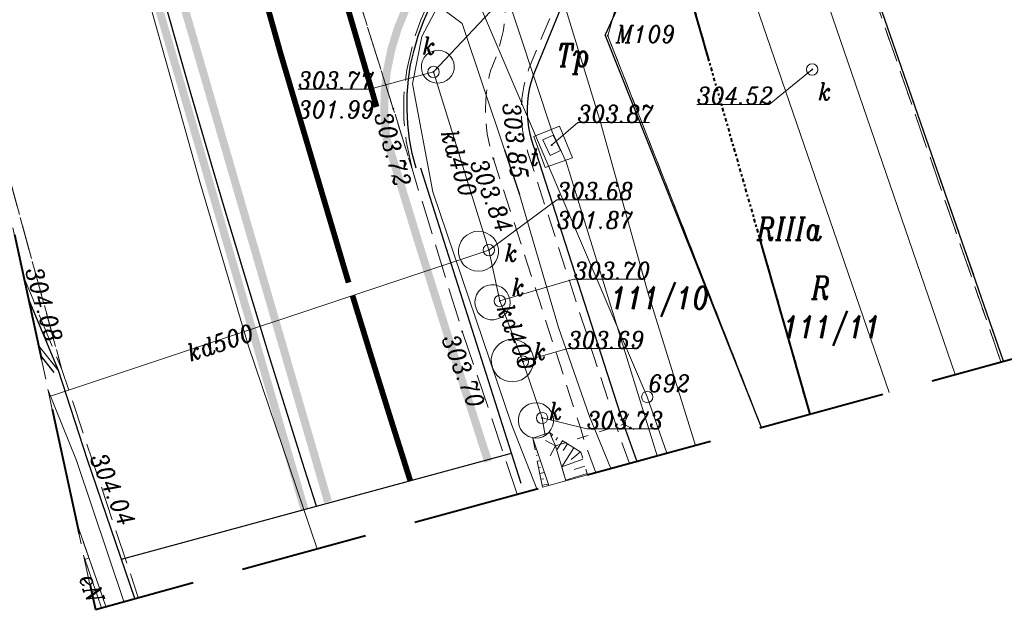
# Model space of a CAD drawing. Extents: x 779 to 3668, y -1329 to 9570.
# Tile 51 of 106: x 2166 to 2209, y -392 to -366. Entities that reach past the tile are written whole.
import ezdxf

# ---------------------------------------------------------------- set-up
doc = ezdxf.new("R2010")
doc.units = 0
for name, pattern in [('0.5_0.5', [1, 0.5, -0.5]), ('1.5_0.5', [2, 1.5, -0.5]), ('ACAD_ISO03W100', [30, 12, -18]), ('CIĄGłA', [0]), ('DGN Style 3', [7.83309, 5.595065, -2.238026]), ('DGN Style 4', [0.3202, 0.16, -0.08, 0.0002, -0.08]), ('ib05_500', [1, 0.5, -0.5]), ('mz1.0_0.5', [1.5, 1, -0.5]), ('mz1.25_0.5', [1.75, 1.25, -0.5])]:
    doc.linetypes.add(name, pattern=pattern)
for name, color, linetype, lineweight in [('000 Inne (niezydentyfikowane)', 7, 'Continuous', 0), ('202-punkt graniczny', 7, 'Continuous', 0), ('202-punkt graniczny-Atr103', 7, 'Continuous', 0), ('203-punkt graniczny', 7, 'Continuous', 0), ('203-punkt graniczny-Atr103', 7, 'Continuous', 0), ('209-oznaczenie konturu klasyfikacyjnego', 7, 'Continuous', 0), ('210-oznaczenie konturu użytku gruntowego', 7, 'Continuous', 0), ('211-numer działki ewidencyjnej', 7, 'Continuous', 0), ('217-kontur klasyfikacyjny', 7, 'Continuous', 0), ('218-kontur użytku gruntowego', 7, 'Continuous', 0), ('219-działka ewidencyjna', 7, 'Continuous', 0), ('bariera drogowa ochronna (linia)', 7, 'Continuous', 0), ('chodnik (powierzchnia)', 7, 'Continuous', 0), ('jezdnia (powierzchnia)', 7, 'Continuous', 0), ('kanał technologiczny (linia)', 7, 'Continuous', 0), ('komora podziemna - przewód kanalizacyjny (powierzchnia)-SK', 7, 'Continuous', 0), ('komora podziemna - przewód telekomunikacyjny (powierzchnia)-ST', 7, 'Continuous', 0), ('krawężnik (linia)', 7, 'Continuous', 0), ('MPZP', 7, 'Continuous', 0), ('ogrodzenie trwałe (linia)', 7, 'Continuous', 0), ('plac (powierzchnia)', 7, 'Continuous', 0), ('przepust (linia)', 7, 'Continuous', 0), ('przepust (linia) - symbol', 7, 'Continuous', 0), ('przewód elektroenergetyczny (linia)-SEPOD', 7, 'Continuous', 0), ('przewód elektroenergetyczny (linia)-SEPOD-Atr1', 7, 'Continuous', 0), ('przewód gazowy (linia)-SG', 7, 'Continuous', 0), ('przewód kanalizacyjny (linia)-SK', 7, 'Continuous', 0), ('przewód kanalizacyjny (linia)-SK-Atr1', 7, 'Continuous', 0), ('punkt o określonej wysokości (sieć kanalizacyjna)-SK', 7, 'Continuous', 0), ('punkt o określonej wysokości (sieć kanalizacyjna)-SK-Atr2', 7, 'Continuous', 0), ('punkt o określonej wysokości (sieć kanalizacyjna)-SK-Atr3', 7, 'Continuous', 0), ('punkt o określonej wysokości (sieć telekomunikacyjna)-ST', 7, 'Continuous', 0), ('punkt o określonej wysokości (sieć telekomunikacyjna)-ST-Atr2', 7, 'Continuous', 0), ('punkt wysokościowy sztuczny', 7, 'Continuous', 0), ('punkt wysokościowy sztuczny-Atr2', 7, 'Continuous', 0), ('rura ochronna - przewód elektroenergetyczny (linia)-SE', 7, 'Continuous', 0), ('rów przydrożny (powierzchnia)', 7, 'Continuous', 0), ('skarpa nieumocniona (powierzchnia)', 7, 'Continuous', 0), ('właz okrągły - siec kanalizacyjna (punkt)-SK', 7, 'Continuous', 0), ('właz okrągły - siec kanalizacyjna (punkt)-SK-Atr17', 7, 'Continuous', 0), ('właz prostokątny - siec telekomunikacyjna (punkt)-STPOD', 7, 'Continuous', 0), ('właz prostokątny - siec telekomunikacyjna (punkt)-STPOD-Atr17', 7, 'Continuous', 0), ('Y_OZN_POZ', 251, 'Continuous', 5), ('Zakres', 7, 'Continuous', 0), ('zbiornik - przewód kanalizacyjny (powierzchnia)-SK', 7, 'Continuous', 0)]:
    doc.layers.add(name, color=color, linetype=linetype, lineweight=lineweight)
doc.styles.get("Standard").update_dxf_attribs({"font": 'arial.ttf'})
doc.linetypes.add('902-500', pattern='A,3.75,[24,dgnlstyle-geo-mz.shx,S=0.002786,R=0,X=0,Y=0],3.75', length=7.5)
doc.linetypes.add('KTOK01-500', pattern='A,1.75,[13,dgnlstyle-rozp_2013.shx,S=0.002778,R=0,X=0,Y=0],1.75', length=3.5)

# ---------------------------------------------------------------- blocks, each defined once
blk = doc.blocks.new('202')
at = {"color": 0, "linetype": 'Continuous', "lineweight": -2, "ltscale": 10}
blk.add_circle((0, 0), 2.5, dxfattribs=at)
blk = doc.blocks.new('203')
at = {"linetype": 'Continuous', "lineweight": -2, "ltscale": 10}
h = blk.add_hatch(color=0, dxfattribs=at)
edge = h.paths.add_edge_path()
edge.add_arc((0, 0), 0.45, 0, 360)
blk = doc.blocks.new('US22')
at = {"color": 0, "linetype": 'Continuous', "lineweight": -2, "ltscale": 10}
blk.add_circle((0, 0), 2.5, dxfattribs=at)
blk = doc.blocks.new('PW01_1')
at = {"linetype": 'Continuous', "lineweight": 13, "ltscale": 10}
h = blk.add_hatch(color=0, dxfattribs=at)
edge = h.paths.add_edge_path()
edge.add_arc((0, 0), 0.45, 0, 360)
blk = doc.blocks.new('PW02')
at = {"linetype": 'Continuous', "lineweight": 13, "ltscale": 10}
h = blk.add_hatch(color=0, dxfattribs=at)
edge = h.paths.add_edge_path()
edge.add_arc((0, 0), 0.45, 0, 360)
blk = doc.blocks.new('US22B')
at = {"color": 0, "linetype": 'Continuous', "lineweight": -2, "ltscale": 10, "flags": 128}
blk.add_lwpolyline([(-3.75, -2.5), (3.75, -2.5), (3.75, 2.5), (-3.75, 2.5), (-3.75, -2.5)], close=True, dxfattribs=at)
blk = doc.blocks.new('PW01')
at = {"linetype": 'Continuous', "lineweight": 13, "ltscale": 10}
h = blk.add_hatch(color=0, dxfattribs=at)
edge = h.paths.add_edge_path()
edge.add_arc((0, 0), 0.45, 0, 360)
blk = doc.blocks.new('IB05')
at = {"color": 0, "linetype": 'Continuous', "lineweight": -2, "ltscale": 10}
for q in [(3.54, 3.54), (3.54, -3.54)]:
    blk.add_line((0, 0), q, dxfattribs=at)
blk = doc.blocks.new('PZT MDCP podkład')
at = {"layer": '000 Inne (niezydentyfikowane)', "color": 8, "linetype": 'Continuous', "lineweight": 13, "flags": 128}
for points in [[(2123.116, -14.824), (2123.066, -14.914)], [(2123.336, -14.964), (2123.266, -15.074)], [(2123.556, -15.104), (2123.306, -15.504)], [(2122.356, -15.484), (2122.416, -15.474)], [(2124.056, -15.414), (2123.526, -16.244)], [(2123.776, -15.234), (2123.596, -15.534)], [(2122.406, -15.744), (2122.456, -15.734)], [(2124.456, -15.904), (2123.526, -16.244)], [(2124.356, -15.594), (2123.936, -15.924)], [(2122.456, -16.004), (2122.596, -15.984)], [(2122.506, -16.274), (2122.596, -16.254)], [(2124.546, -16.224), (2124.076, -16.364)], [(2122.556, -16.534), (2122.766, -16.494)], [(2122.616, -16.794), (2122.736, -16.774)], [(2124.646, -16.544), (2123.696, -16.824)], [(2122.666, -17.054), (2122.946, -17.004)], [(2102.336, -18.904), (2102.313, -18.912)], [(2102.806, -20.244), (2102.615, -20.311)], [(2103.286, -21.604), (2102.922, -21.731)]]:
    blk.add_lwpolyline(points, dxfattribs=at)
at = {"layer": '217-kontur klasyfikacyjny', "color": 8, "linetype": '1.5_0.5', "lineweight": 13, "flags": 128}
for points in [[(2142.778, -11.648), (2136.086, 7.676)], [(2125.546, 2.656), (2132.284, -14.515)]]:
    blk.add_lwpolyline(points, dxfattribs=at)
at = {"layer": '218-kontur użytku gruntowego', "color": 8, "linetype": '0.5_0.5', "lineweight": 13, "flags": 128}
for points in [[(2136.086, 7.676), (2142.778, -11.648)], [(2142.778, -11.648), (2136.086, 7.676)], [(2125.546, 2.656), (2132.284, -14.515)], [(2132.284, -14.515), (2125.546, 2.656)]]:
    blk.add_lwpolyline(points, dxfattribs=at)
at = {"layer": '219-działka ewidencyjna', "color": 8, "linetype": 'Continuous', "lineweight": 13, "flags": 128}
for points in [[(2127.576, 9.996), (2125.546, 2.656)], [(2127.276, -13.184), (2119.286, 5.546)], [(2125.546, 2.656), (2132.284, -14.515)], [(2128.13, -15.65), (2127.276, -13.184)]]:
    blk.add_lwpolyline(points, dxfattribs=at)
at = {"layer": 'bariera drogowa ochronna (linia)', "color": 8, "linetype": 'KTOK01-500', "lineweight": 13, "flags": 128}
for points in [[(2084.646, 103.156), (2086.306, 94.146), (2088.056, 84.786), (2089.946, 74.546), (2091.886, 64.626), (2093.806, 54.736), (2095.766, 44.856), (2097.796, 35.206), (2099.926, 25.496), (2102.236, 15.946), (2104.896, 6.146), (2107.666, -3.744), (2109.796, -10.954), (2112.814, -19.835)], [(2101.004, -12.849), (2102.266, -15.964), (2104.33, -22.154)]]:
    blk.add_lwpolyline(points, dxfattribs=at)
at = {"layer": 'chodnik (powierzchnia)', "color": 8, "linetype": 'mz1.0_0.5', "lineweight": 13, "flags": 128}
blk.add_lwpolyline([(2125.018, -16.5), (2126.496, -16.097), (2125.996, -14.704), (2125.816, -14.124), (2122.056, -2.504), (2121.976, -2.244), (2121.906, -1.984), (2121.856, -1.714), (2121.806, -1.454), (2121.776, -1.184), (2121.766, -0.914), (2121.756, -0.644), (2121.766, -0.374), (2121.786, -0.104), (2121.826, 0.166), (2121.866, 0.436), (2121.926, 0.696), (2122.006, 0.956), (2122.086, 1.216), (2124.446, 6.886), (2124.266, 7.396), (2123.606, 8.936), (2123.156, 8.786), (2122.706, 8.616), (2122.276, 8.426), (2121.846, 8.216), (2121.436, 7.976), (2121.036, 7.726), (2120.646, 7.446), (2120.276, 7.146), (2120.106, 7.006), (2120.236, 6.756), (2120.366, 6.506), (2120.476, 6.256), (2120.576, 5.996), (2120.676, 5.736), (2120.756, 5.466), (2120.826, 5.196), (2120.886, 4.926), (2120.946, 4.646), (2120.986, 4.376), (2121.016, 4.096), (2121.036, 3.816), (2121.046, 3.536), (2121.026, 3.366), (2121.006, 3.186), (2120.986, 3.016), (2120.956, 2.836), (2120.916, 2.666), (2120.876, 2.496), (2120.836, 2.326), (2120.786, 2.156), (2120.736, 1.986), (2120.686, 1.816), (2120.626, 1.656), (2120.556, 1.486), (2120.486, 1.326), (2120.416, 1.166), (2120.346, 0.896), (2120.296, 0.616), (2120.246, 0.336), (2120.216, 0.056), (2120.196, -0.234), (2120.186, -0.514), (2120.186, -0.794), (2120.206, -1.084), (2120.226, -1.364), (2120.266, -1.644), (2120.316, -1.924), (2120.376, -2.204), (2120.456, -2.474), (2120.536, -2.744), (2124.376, -14.624), (2124.556, -15.224), (2125.018, -16.5)], close=True, dxfattribs=at)
at = {"layer": 'jezdnia (powierzchnia)', "color": 8, "linetype": '1.5_0.5', "lineweight": 13, "flags": 128}
for points in [[(2121.58, -17.44), (2121.58, -17.44), (2119.166, -10.314), (2116.966, -3.184), (2116.146, -0.544), (2113.326, 8.386), (2110.936, 17.476), (2110.246, 19.936), (2110.076, 20.316), (2109.986, 20.546), (2109.896, 20.776), (2109.816, 21.006), (2109.746, 21.246), (2109.686, 21.486), (2109.266, 21.386), (2107.936, 26.806), (2105.746, 36.806), (2103.466, 47.496), (2101.776, 56.146), (2099.886, 65.716), (2097.696, 76.946), (2095.716, 86.936), (2093.966, 96.096), (2092.736, 102.466), (2092.306, 104.766), (2077.106, 102.056), (2077.796, 98.156), (2078.256, 95.836), (2079.416, 89.206), (2080.776, 82.376), (2082.496, 73.286), (2083.117, 69.993)], [(2160.074, -6.921), (2160.074, -6.921), (2158.406, -1.964), (2159.196, -1.704), (2159.736, -1.534), (2154.006, 12.416), (2148.626, 10.566), (2148.186, 10.636), (2147.866, 11.016), (2147.636, 11.966), (2147.506, 11.966), (2146.376, 15.356), (2146.306, 15.706), (2133.716, 10.476), (2135.476, 8.976), (2136.286, 7.946), (2136.106, 7.926), (2142.896, -11.615), (2142.896, -11.615)], [(2097.785, 2.058), (2097.785, 2.058), (2101.616, -11.974), (2102.936, -15.894), (2104.967, -21.98), (2104.967, -21.98)], [(2104.817, -22.021), (2104.817, -22.021), (2102.736, -15.944), (2101.466, -12.024), (2100.585, -10.909), (2102.276, -18.74), (2103.541, -22.334)], [(2103.552, -22.366), (2103.552, -22.366), (2103.552, -22.366)]]:
    blk.add_lwpolyline(points, dxfattribs=at)
for points in [[(2110.246, 19.936), (2110.936, 17.476), (2113.326, 8.386), (2116.146, -0.544), (2116.966, -3.184), (2116.706, -1.974), (2116.606, -0.994), (2116.606, -0.004), (2116.646, 0.486), (2116.736, 1.166), (2117.026, 2.426), (2117.356, 3.356), (2117.556, 3.806), (2117.906, 4.466), (2118.296, 5.096), (2118.886, 5.896), (2119.376, 6.456), (2120.036, 7.086), (2121.086, 7.896), (2121.946, 8.406), (2122.846, 8.826), (2123.546, 9.076), (2127.506, 10.916), (2125.056, 17.666), (2121.956, 16.516), (2120.686, 15.966), (2120.226, 15.786), (2119.526, 15.566), (2118.806, 15.406), (2118.076, 15.316), (2117.226, 15.296), (2116.596, 15.336), (2115.386, 15.566), (2114.456, 15.876), (2113.576, 16.306), (2112.946, 16.696), (2111.996, 17.486), (2111.336, 18.206), (2110.756, 19.006), (2110.246, 19.936)], [(2097.785, 2.058), (2099.936, -7.903), (2099.936, -7.904), (2100.356, -8.914), (2101.616, -11.974), (2097.785, 2.058)]]:
    blk.add_lwpolyline(points, close=True, dxfattribs=at)
at = {"layer": 'kanał technologiczny (linia)', "color": 8, "linetype": 'Continuous', "lineweight": 13, "flags": 128}
blk.add_lwpolyline([(2076.829, 99.116), (2097.466, 101.996), (2098.496, 100.976), (2099.736, 94.596), (2102.876, 80.006), (2107.146, 57.576), (2110.276, 41.516), (2112.466, 30.966), (2113.936, 24.136), (2116.446, 18.576), (2123.106, -1.554), (2123.726, -2.874), (2127.703, -15.767)], dxfattribs=at)
at = {"layer": 'komora podziemna - przewód kanalizacyjny (powierzchnia)-SK', "color": 8, "linetype": 'Continuous', "lineweight": 13, "flags": 128}
for points in [[(2117.396, 1.116), (2117.376, 1.266), (2117.386, 1.416), (2117.426, 1.556), (2117.496, 1.696), (2117.586, 1.806), (2117.706, 1.906), (2117.846, 1.966), (2117.986, 2.006), (2118.136, 2.016), (2118.286, 1.986), (2118.426, 1.936), (2118.556, 1.856), (2118.656, 1.746), (2118.736, 1.616), (2118.796, 1.476), (2118.816, 1.326), (2118.806, 1.176), (2118.766, 1.026), (2118.696, 0.896), (2118.596, 0.776), (2118.476, 0.686), (2118.346, 0.616), (2118.196, 0.586), (2118.046, 0.576), (2117.896, 0.606), (2117.756, 0.656), (2117.636, 0.736), (2117.526, 0.846), (2117.446, 0.976), (2117.396, 1.116)], [(2119.046, -7.064), (2119.006, -6.884), (2119.006, -6.704), (2119.046, -6.524), (2119.116, -6.354), (2119.226, -6.204), (2119.366, -6.084), (2119.526, -5.994), (2119.696, -5.934), (2119.886, -5.914), (2120.066, -5.934), (2120.236, -5.994), (2120.396, -6.084), (2120.536, -6.204), (2120.646, -6.354), (2120.716, -6.524), (2120.756, -6.704), (2120.756, -6.884), (2120.716, -7.064), (2120.646, -7.234), (2120.536, -7.384), (2120.396, -7.504), (2120.236, -7.594), (2120.066, -7.654), (2119.886, -7.674), (2119.696, -7.654), (2119.526, -7.594), (2119.366, -7.504), (2119.226, -7.384), (2119.116, -7.234), (2119.046, -7.064)], [(2120.426, -8.264), (2120.586, -8.264), (2120.746, -8.304), (2120.886, -8.374), (2121.016, -8.464), (2121.126, -8.594), (2121.196, -8.734), (2121.246, -8.884), (2121.266, -9.044), (2121.246, -9.204), (2121.186, -9.354), (2121.106, -9.494), (2120.996, -9.614), (2120.866, -9.704), (2120.716, -9.764), (2120.556, -9.794), (2120.396, -9.794), (2120.236, -9.764), (2120.096, -9.694), (2119.966, -9.594), (2119.856, -9.474), (2119.786, -9.334), (2119.736, -9.174), (2119.726, -9.014), (2119.746, -8.854), (2119.796, -8.704), (2119.876, -8.564), (2119.986, -8.454), (2120.116, -8.354), (2120.266, -8.294), (2120.426, -8.264)], [(2120.476, -11.324), (2120.556, -11.144), (2120.666, -10.984), (2120.806, -10.854), (2120.966, -10.754), (2121.156, -10.684), (2121.346, -10.664), (2121.536, -10.684), (2121.726, -10.734), (2121.896, -10.824), (2122.046, -10.954), (2122.156, -11.114), (2122.246, -11.284), (2122.286, -11.474), (2122.286, -11.664), (2122.256, -11.854), (2122.176, -12.034), (2122.066, -12.194), (2121.926, -12.334), (2121.766, -12.434), (2121.576, -12.494), (2121.386, -12.524), (2121.196, -12.504), (2121.006, -12.444), (2120.836, -12.354), (2120.686, -12.224), (2120.576, -12.074), (2120.486, -11.894), (2120.446, -11.704), (2120.436, -11.514), (2120.476, -11.324)], [(2121.656, -14.444), (2121.626, -14.284), (2121.626, -14.124), (2121.656, -13.964), (2121.726, -13.814), (2121.826, -13.684), (2121.946, -13.584), (2122.086, -13.504), (2122.246, -13.454), (2122.406, -13.434), (2122.566, -13.454), (2122.716, -13.504), (2122.856, -13.594), (2122.976, -13.704), (2123.066, -13.834), (2123.136, -13.984), (2123.166, -14.144), (2123.166, -14.304), (2123.126, -14.464), (2123.056, -14.604), (2122.966, -14.734), (2122.846, -14.844), (2122.706, -14.924), (2122.546, -14.974), (2122.386, -14.984), (2122.226, -14.964), (2122.076, -14.914), (2121.936, -14.834), (2121.816, -14.724), (2121.716, -14.594), (2121.656, -14.444)]]:
    blk.add_lwpolyline(points, close=True, dxfattribs=at)
at = {"layer": 'komora podziemna - przewód telekomunikacyjny (powierzchnia)-ST', "color": 8, "linetype": 'Continuous', "lineweight": 13, "flags": 128}
blk.add_lwpolyline([(2122.306, -1.764), (2123.426, -1.304), (2124.006, -2.704), (2122.806, -3.124), (2122.306, -1.764)], close=True, dxfattribs=at)
at = {"layer": 'krawężnik (linia)', "color": 8, "linetype": 'Continuous', "lineweight": 30, "flags": 128}
for points in [[(2142.896, -11.615), (2136.106, 7.926), (2135.416, 8.826), (2133.666, 10.396), (2131.976, 11.046), (2130.726, 11.316), (2129.266, 11.356)], [(2117.146, -3.154), (2116.976, -2.514), (2116.856, -1.874), (2116.776, -1.224), (2116.746, -0.564), (2116.756, 0.086), (2116.816, 0.746), (2116.906, 1.386), (2117.056, 2.026), (2117.236, 2.656), (2117.466, 3.276), (2117.736, 3.876)], [(2124.616, 6.626), (2122.356, 1.126), (2122.256, 0.866), (2122.176, 0.596), (2122.106, 0.316), (2122.056, 0.036), (2122.026, -0.244), (2122.016, -0.524), (2122.016, -0.814), (2122.036, -1.094), (2122.076, -1.374), (2122.126, -1.644), (2122.206, -1.924), (2122.286, -2.194), (2122.396, -2.454), (2126.236, -14.374), (2126.814, -16.01)], [(2121.746, -16.974), (2117.346, -3.154)], [(2104.817, -22.021), (2102.736, -15.944), (2101.466, -12.024), (2100.137, -8.832)], [(2101.276, -12.104), (2100.681, -11.352)]]:
    blk.add_lwpolyline(points, dxfattribs=at)
at = {"layer": 'MPZP', "color": 8, "linetype": 'DGN Style 4', "lineweight": 40, "flags": 128}
blk.add_lwpolyline([(2134.413, -13.933), (2127.576, 9.996), (2122.802, 37.892), (2105.951, 127.031)], dxfattribs=at)
at = {"layer": 'ogrodzenie trwałe (linia)', "color": 8, "linetype": '902-500', "lineweight": 30, "flags": 128}
for points in [[(2135.816, 7.816), (2126.156, 4.306), (2125.436, 2.696)], [(2132.279, -14.517), (2125.436, 2.696)]]:
    blk.add_lwpolyline(points, dxfattribs=at)
at = {"layer": 'plac (powierzchnia)', "color": 8, "linetype": '1.5_0.5', "lineweight": 13, "flags": 128}
blk.add_lwpolyline([(2100.137, -8.832), (2100.585, -10.909), (2101.466, -12.024), (2100.137, -8.832)], close=True, dxfattribs=at)
at = {"layer": 'przepust (linia)', "color": 8, "linetype": 'ib05_500', "lineweight": 13, "flags": 128}
blk.add_lwpolyline([(2123.256, -15.324), (2126.236, -14.374)], dxfattribs=at)
at = {"layer": 'przewód elektroenergetyczny (linia)-SEPOD', "color": 8, "linetype": 'Continuous', "lineweight": 13, "flags": 128}
for points in [[(2125.676, -16.321), (2124.746, -14.044), (2123.386, -10.144), (2121.676, -4.304), (2121.016, -2.354), (2119.166, 3.196), (2117.416, 4.506), (2113.586, 17.846), (2113.356, 18.796), (2111.556, 19.276), (2110.366, 24.526), (2107.576, 36.346), (2107.086, 38.436), (2106.356, 40.386), (2105.736, 43.716), (2105.436, 46.026), (2104.516, 50.506), (2104.156, 52.386), (2101.886, 65.206), (2101.486, 67.446), (2099.316, 70.346)], [(2122.434, -17.207), (2121.346, -14.414), (2117.876, -4.194), (2116.986, 0.546), (2117.396, 2.626), (2118.616, 4.966), (2115.156, 18.366)], [(2102.591, -20.201), (2103.349, -22.422)]]:
    blk.add_lwpolyline(points, dxfattribs=at)
at = {"layer": 'przewód gazowy (linia)-SG', "color": 8, "linetype": 'Continuous', "lineweight": 13, "flags": 128}
blk.add_lwpolyline([(2129.388, -15.306), (2127.316, -8.644), (2125.216, -1.084), (2123.766, 3.626), (2118.846, 19.406), (2116.106, 27.466), (2111.436, 41.766), (2110.066, 46.496)], dxfattribs=at)
at = {"layer": 'przewód kanalizacyjny (linia)-SK', "color": 8, "linetype": 'Continuous', "lineweight": 13, "flags": 128}
for points in [[(2117.906, 1.066), (2124.896, 8.476)], [(2117.906, 1.066), (2120.336, -6.744)], [(2120.336, -6.744), (2101.072, -13.165)], [(2122.796, -14.874), (2122.666, -14.104), (2121.826, -11.634), (2120.816, -8.974), (2120.336, -6.744)]]:
    blk.add_lwpolyline(points, dxfattribs=at)
at = {"layer": 'punkt o określonej wysokości (sieć kanalizacyjna)-SK-Atr2', "color": 8, "lineweight": 13, "flags": 128}
for points in [[(2117.906, 1.066), (2115.116, 0.316), (2111.97, 0.316)], [(2134.506, 1.176), (2132.626, -0.354), (2129.453, -0.354)], [(2120.336, -6.744), (2123.318, -4.533), (2126.427, -4.533)], [(2120.816, -8.974), (2124.056, -8.024), (2127.191, -8.024)], [(2121.826, -11.634), (2123.796, -11.064), (2126.873, -11.064)], [(2122.666, -14.104), (2124.626, -14.584), (2127.767, -14.584)]]:
    blk.add_lwpolyline(points, dxfattribs=at)
at = {"layer": 'punkt o określonej wysokości (sieć telekomunikacyjna)-ST-Atr2', "color": 8, "lineweight": 13, "flags": 128}
blk.add_lwpolyline([(2123.086, -2.144), (2124.226, -1.154), (2127.372, -1.154)], dxfattribs=at)
at = {"layer": 'rura ochronna - przewód elektroenergetyczny (linia)-SE', "color": 8, "linetype": 'Continuous', "lineweight": 30, "flags": 128}
blk.add_lwpolyline([(2121.016, -2.354), (2121.676, -4.304)], dxfattribs=at)
at = {"layer": 'rów przydrożny (powierzchnia)', "color": 8, "linetype": 'Continuous', "lineweight": 13, "flags": 128}
blk.add_lwpolyline([(2122.965, -17.062), (2123.704, -16.86), (2123.676, -16.754), (2123.256, -15.324), (2122.986, -14.744), (2122.256, -14.994), (2122.946, -17.014), (2122.965, -17.062)], close=True, dxfattribs=at)
at = {"layer": 'skarpa nieumocniona (powierzchnia)', "color": 8, "linetype": 'mz1.25_0.5', "lineweight": 13, "flags": 128}
for points in [[(2122.681, -17.139), (2122.965, -17.062), (2122.946, -17.014), (2122.256, -14.994), (2122.681, -17.139)], [(2122.681, -17.139), (2122.965, -17.062), (2122.946, -17.014), (2122.256, -14.994), (2122.681, -17.139)], [(2123.704, -16.86), (2124.662, -16.598), (2124.366, -15.604), (2122.986, -14.744), (2123.256, -15.324), (2123.676, -16.754), (2123.704, -16.86)], [(2123.704, -16.86), (2124.662, -16.598), (2124.366, -15.604), (2122.986, -14.744), (2123.256, -15.324), (2123.676, -16.754), (2123.704, -16.86)]]:
    blk.add_lwpolyline(points, close=True, dxfattribs=at)
blk.add_lwpolyline([(2103.552, -22.366), (2103.552, -22.366), (2102.276, -18.74), (2103.086, -22.494)], dxfattribs=at)
blk.add_lwpolyline([(2103.552, -22.366), (2103.552, -22.366), (2102.276, -18.74), (2103.086, -22.494)], dxfattribs=at)
at = {"layer": 'Zakres', "color": 8, "linetype": 'DGN Style 3', "lineweight": 40, "flags": 128}
blk.add_lwpolyline([(2174.696, 172.586), (2130.246, 158.476), (2070.276, 140.136), (2076.276, 101.676), (2103.086, -22.494), (2224.436, 10.666), (2208.436, 67.156), (2203.276, 85.806), (2188.226, 134.806), (2174.696, 172.586)], close=True, dxfattribs=at)
at = {"layer": 'zbiornik - przewód kanalizacyjny (powierzchnia)-SK', "color": 8, "linetype": 'Continuous', "lineweight": 13, "flags": 128}
blk.add_lwpolyline([(2140.776, -12.194), (2140.776, -12.194), (2134.386, 6.426), (2134.066, 6.316), (2131.546, 5.446), (2137.874, -12.987), (2137.874, -12.987)], dxfattribs=at)
at = {"layer": '202-punkt graniczny', "color": 8, "linetype": 'Continuous', "lineweight": 13, "xscale": 0.1, "yscale": 0.1, "zscale": 0.1}
blk.add_blockref('202', (2127.276, -13.184), dxfattribs=at)
at = {"layer": '203-punkt graniczny', "color": 8, "linetype": 'Continuous', "lineweight": 13, "xscale": 0.1, "yscale": 0.1, "zscale": 0.1}
blk.add_blockref('203', (2125.546, 2.656), dxfattribs=at)
at = {"layer": 'przepust (linia) - symbol', "color": 8, "linetype": 'Continuous', "lineweight": 13}
for p, xscale, yscale, zscale, rotation in [((2126.236, -14.374), 0.1, 0.1, 0.1, 17.68199999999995), ((2123.256, -15.324), 0.0999999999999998, 0.0999999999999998, 0.0999999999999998, 197.682)]:
    blk.add_blockref('IB05', p, dxfattribs=dict(at, xscale=xscale, yscale=yscale, zscale=zscale, rotation=rotation))
at = {"layer": 'punkt o określonej wysokości (sieć kanalizacyjna)-SK', "color": 8, "linetype": 'Continuous', "lineweight": 13, "xscale": 0.1, "yscale": 0.1, "zscale": 0.1}
for p in [(2117.906, 1.066), (2134.506, 1.176), (2120.336, -6.744), (2120.816, -8.974), (2121.826, -11.634), (2122.666, -14.104)]:
    blk.add_blockref('PW01_1', p, dxfattribs=at)
at = {"layer": 'punkt o określonej wysokości (sieć telekomunikacyjna)-ST', "color": 8, "linetype": 'Continuous', "lineweight": 13, "xscale": 0.1, "yscale": 0.1, "zscale": 0.1}
blk.add_blockref('PW01', (2123.086, -2.144), dxfattribs=at)
at = {"layer": 'punkt wysokościowy sztuczny', "color": 8, "linetype": 'Continuous', "lineweight": 13, "xscale": 0.1, "yscale": 0.1, "zscale": 0.1}
for p in [(2121.776, -0.234), (2116.146, -0.544), (2120.536, -2.744), (2119.166, -10.314), (2102.936, -15.894)]:
    blk.add_blockref('PW02', p, dxfattribs=at)
at = {"layer": 'właz okrągły - siec kanalizacyjna (punkt)-SK', "color": 8, "linetype": 'Continuous', "lineweight": 13, "xscale": 0.1, "yscale": 0.1, "zscale": 0.1}
for p in [(2117.906, 1.066), (2134.506, 1.176), (2120.336, -6.744), (2120.816, -8.974), (2121.826, -11.634), (2122.666, -14.104)]:
    blk.add_blockref('US22', p, dxfattribs=at)
at = {"layer": 'właz prostokątny - siec telekomunikacyjna (punkt)-STPOD', "color": 8, "linetype": 'Continuous', "lineweight": 13, "xscale": 0.09999999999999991, "yscale": 0.09999999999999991, "zscale": 0.09999999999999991, "rotation": 295.115}
blk.add_blockref('US22B', (2123.086, -2.144), dxfattribs=at)
at = {"layer": '202-punkt graniczny-Atr103', "color": 8, "lineweight": 13, "insert": (2127.336, -12.964), "char_height": 0.75, "attachment_point": 7, "line_spacing_factor": 0.6}
blk.add_mtext('\\FITALIC_1250;\\H1x;\\W0.9;692', dxfattribs=at)
at = {"layer": '203-punkt graniczny-Atr103', "color": 8, "lineweight": 13, "insert": (2125.9, 2.349), "char_height": 0.75, "attachment_point": 7, "line_spacing_factor": 0.6}
blk.add_mtext('\\FITALIC_1250;\\H1x;\\W0.9;M109', dxfattribs=at)
at = {"layer": '209-oznaczenie konturu klasyfikacyjnego', "color": 8, "linetype": 'Continuous', "lineweight": 13, "insert": (2132.079, -6.31), "char_height": 1, "attachment_point": 7, "line_spacing_factor": 0.6}
blk.add_mtext('\\FITALIC_1250;\\H1x;\\W0.79;RIIIa', dxfattribs=at)
at = {"layer": '210-oznaczenie konturu użytku gruntowego', "color": 8, "linetype": 'Continuous', "lineweight": 13, "char_height": 1, "attachment_point": 7, "line_spacing_factor": 0.6}
for s, insert in [('\\FITALIC_1250;\\H1x;\\W0.79;Tp', (2123.317, 0.971)), ('\\FITALIC_1250;\\H1x;\\W0.79;R', (2134.479, -8.898))]:
    blk.add_mtext(s, dxfattribs=dict(at, insert=insert))
at = {"layer": '211-numer działki ewidencyjnej', "color": 8, "linetype": 'Continuous', "lineweight": 13, "char_height": 1, "attachment_point": 1, "line_spacing_factor": 0.6}
for s, insert in [('\\FITALIC_1250;\\H1x;\\W0.79;111/10', (2125.686, -8.334)), ('\\FITALIC_1250;\\H1x;\\W0.79;111/11', (2133.228, -9.604))]:
    blk.add_mtext(s, dxfattribs=dict(at, insert=insert))
at = {"layer": 'przewód elektroenergetyczny (linia)-SEPOD-Atr1', "color": 8, "lineweight": 13, "insert": (2102.728, -20.984), "char_height": 0.75, "attachment_point": 4, "rotation": 288.843, "line_spacing_factor": 0.6}
blk.add_mtext('\\FITALIC_1250;\\H1x;\\W0.9;eN', dxfattribs=at)
at = {"layer": 'przewód kanalizacyjny (linia)-SK-Atr1', "color": 8, "lineweight": 13, "char_height": 0.75, "line_spacing_factor": 0.6}
for s, insert, attachment_point, rotation in [('\\FITALIC_1250;\\H1x;\\W0.9;kd400', (2118.577, -1.501), 4, 287.283), ('\\FITALIC_1250;\\H1x;\\W0.9;kd400', (2120.673, -9.292), 7, 290.792), ('\\FITALIC_1250;\\H1x;\\W0.9;kd500', (2107.136, -11.272), 4, 18.435)]:
    blk.add_mtext(s, dxfattribs=dict(at, insert=insert, attachment_point=attachment_point, rotation=rotation))
at = {"layer": 'punkt o określonej wysokości (sieć kanalizacyjna)-SK-Atr2', "color": 8, "lineweight": 13, "char_height": 0.75, "attachment_point": 7, "line_spacing_factor": 0.6}
for s, insert in [('\\FITALIC_1250;\\H1x;\\W0.9;303.77', (2111.97, 0.324)), ('\\FITALIC_1250;\\H1x;\\W0.9;304.52', (2129.453, -0.346)), ('\\FITALIC_1250;\\H1x;\\W0.9;303.68', (2123.318, -4.526)), ('\\FITALIC_1250;\\H1x;\\W0.9;303.70', (2124.056, -8.016)), ('\\FITALIC_1250;\\H1x;\\W0.9;303.69', (2123.796, -11.056)), ('\\FITALIC_1250;\\H1x;\\W0.9;303.73', (2124.626, -14.577))]:
    blk.add_mtext(s, dxfattribs=dict(at, insert=insert))
at = {"layer": 'punkt o określonej wysokości (sieć kanalizacyjna)-SK-Atr3', "color": 8, "lineweight": 13, "char_height": 0.75, "attachment_point": 7, "line_spacing_factor": 0.6}
for s, insert in [('\\FITALIC_1250;\\H1x;\\W0.9;301.99', (2111.97, -0.952)), ('\\FITALIC_1250;\\H1x;\\W0.9;301.87', (2123.318, -5.801))]:
    blk.add_mtext(s, dxfattribs=dict(at, insert=insert))
at = {"layer": 'punkt o określonej wysokości (sieć telekomunikacyjna)-ST-Atr2', "color": 8, "lineweight": 13, "insert": (2124.226, -1.146), "char_height": 0.75, "attachment_point": 7, "line_spacing_factor": 0.6}
blk.add_mtext('\\FITALIC_1250;\\H1x;\\W0.9;303.87', dxfattribs=at)
at = {"layer": 'punkt wysokościowy sztuczny-Atr2', "color": 8, "lineweight": 13, "char_height": 0.75, "attachment_point": 1, "line_spacing_factor": 0.6}
for s, insert, rotation in [('\\FITALIC_1250;\\H1x;\\W0.9;303.85', (2121.686, -0.244), 276.418), ('\\FITALIC_1250;\\H1x;\\W0.9;303.72', (2116.036, -0.604), 285.642), ('\\FITALIC_1250;\\H1x;\\W0.9;303.84', (2120.207, -2.654), 290.993), ('\\FITALIC_1250;\\H1x;\\W0.9;304.08', (2100.736, -7.414), 286.059), ('\\FITALIC_1250;\\H1x;\\W0.9;303.70', (2118.956, -10.344), 291.277), ('\\FITALIC_1250;\\H1x;\\W0.9;304.04', (2103.526, -15.554), 293.466)]:
    blk.add_mtext(s, dxfattribs=dict(at, insert=insert, rotation=rotation))
at = {"layer": 'właz okrągły - siec kanalizacyjna (punkt)-SK-Atr17', "color": 8, "lineweight": 13, "char_height": 0.75, "line_spacing_factor": 0.6}
for insert, attachment_point in [((2117.426, 2.211), 4), ((2134.766, -0.164), 7), ((2121.019, -7.24), 7), ((2121.336, -8.744), 7), ((2122.286, -11.554), 7), ((2122.976, -14.174), 7)]:
    blk.add_mtext('\\FITALIC_1250;\\H1x;\\W0.9;k', dxfattribs=dict(at, insert=insert, attachment_point=attachment_point))
at = {"layer": 'właz prostokątny - siec telekomunikacyjna (punkt)-STPOD-Atr17', "color": 8, "lineweight": 13, "insert": (2122.126, -3.034), "char_height": 0.75, "attachment_point": 7, "line_spacing_factor": 0.6}
blk.add_mtext('\\FITALIC_1250;\\H1x;\\W0.9;t', dxfattribs=at)

msp = doc.modelspace()

# ---------------------------------------------------------------- linework, layer by layer
msp.add_line((2170.186, -389.446), (2187.282, -384.793))
msp.add_lwpolyline([(2178.734, -387.12, -0.038363), (2153.58, -280.437, 2.343979)], format="xyb")
at = {"layer": 'MPZP', "color": 202, "linetype": 'DGN Style 4', "lineweight": 40, "ltscale": 50, "true_color": 0x8a2be2, "flags": 128}
msp.add_lwpolyline([(2200.372, -383.08), (2193.535, -359.15), (2193.105, -356.636), (2192.746, -354.538), (2192.059, -350.529), (2190.677, -342.454), (2189.38, -334.871), (2188.761, -331.255), (2187.435, -324.24), (2186.914, -321.488), (2185.885, -316.043), (2185.166, -312.24), (2184.596, -309.227), (2183.438, -303.098), (2182.811, -299.782), (2181.653, -293.656), (2180.562, -287.887), (2179.674, -283.19), (2178.869, -278.928), (2178.09, -274.807), (2177.235, -270.285), (2175.348, -260.303), (2173.578, -250.94), (2171.611, -240.426), (2170.809, -235.899), (2167.877, -219.333)], dxfattribs=at)
at = {"layer": 'Y_OZN_POZ'}
for points, const_width in [([(2179.243, -386.928, -0.038363), (2154.079, -280.2, -0.038363)], 0.35), ([(2178.219, -387.29, -0.038363), (2153.075, -280.652, -0.038363)], 0.35), ([(2180.143, -377.317, -0.010946), (2171.677, -347.154, -0.010946)], 0.25), ([(2181.793, -370.941, -0.291741), (2186.425, -361.002, -1.49647)], 0.35), ([(2186.258, -385.155, -0.005124), (2181.793, -370.941, -0.005124)], 0.35)]:
    msp.add_lwpolyline(points, format="xyb", dxfattribs=dict(at, const_width=const_width))
at = {"layer": 'Y_OZN_POZ', "linetype": 'ACAD_ISO03W100', "ltscale": 0.05, "const_width": 0.25}
msp.add_lwpolyline([(2181.371, -369.612, 0.001623), (2179.638, -363.693, -0.002457)], format="xyb", dxfattribs=at)
at = {"layer": 'Y_OZN_POZ', "linetype": 'ACAD_ISO03W100', "ltscale": 0.1, "const_width": 0.25}
msp.add_lwpolyline([(2182.847, -386, -0.002972), (2180.314, -377.877, -0.002972)], format="xyb", dxfattribs=at)

# ---------------------------------------------------------------- block references
at = {"layer": 'kanał technologiczny (linia)', "color": 18, "linetype": 'CIĄGłA', "lineweight": 5, "true_color": 0x000000}
msp.add_blockref('PZT MDCP podkład', (65.959, -369.147), dxfattribs=at)

doc.saveas('drawing.dxf')
